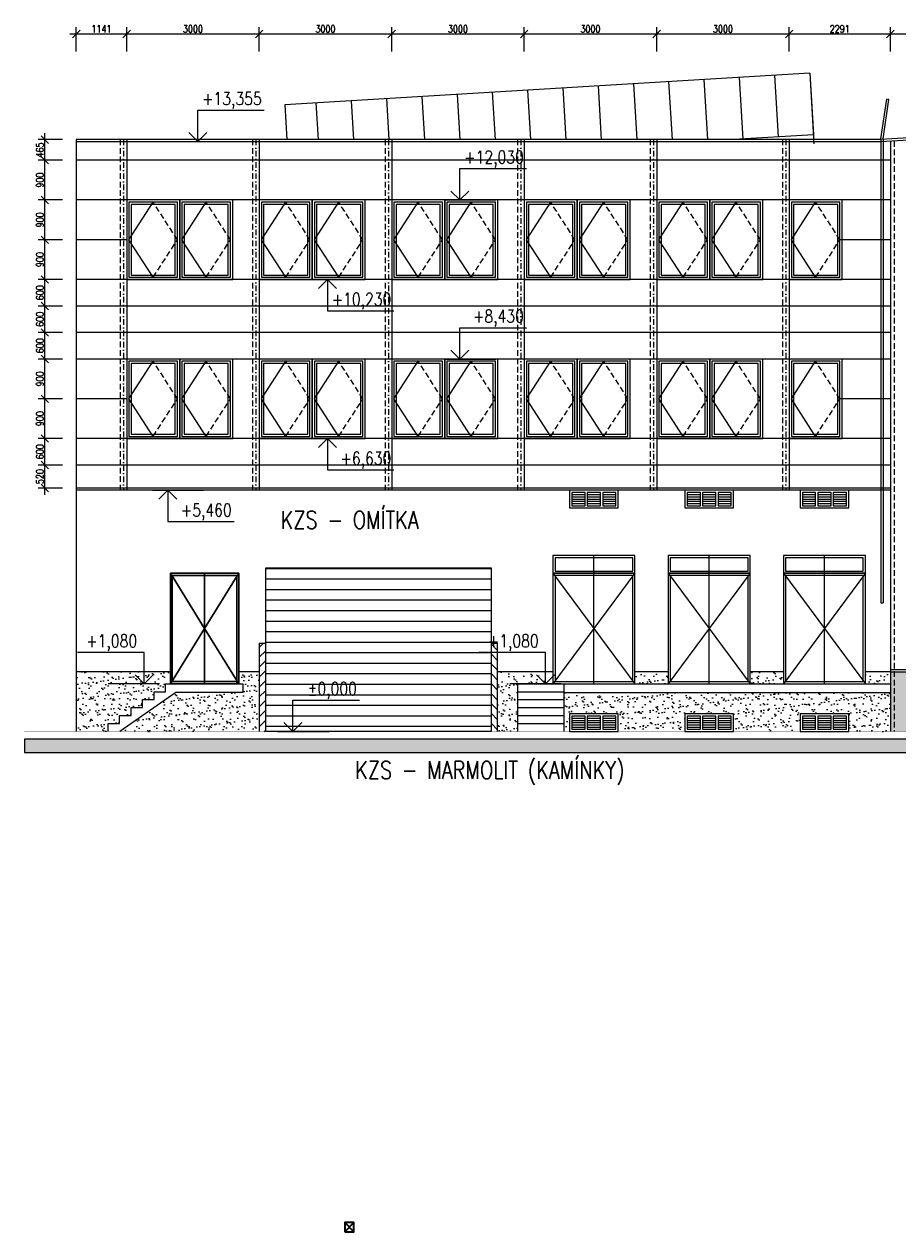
# Model space of a CAD drawing. Header units: millimetres. Extents: x -485339 to 286898, y -1189934 to 1602269.
# Tile 27 of 230: x -225259 to -205476, y -983964 to -956629. Entities that reach past the tile are written whole.
import ezdxf
from ezdxf.enums import TextEntityAlignment as Align

# ---------------------------------------------------------------- set-up
doc = ezdxf.new("R2010")
doc.units = ezdxf.units.MM
doc.header["$LTSCALE"] = 10
doc.linetypes.add('DASHDOT', pattern=[25.4, 12.7, -6.35, 0, -6.35])
doc.linetypes.add('ČÁRKOVANÁ', pattern=[19.05, 12.7, -6.35])
doc.layers.get('Defpoints').update_dxf_attribs({"lineweight": 0})
for name, color, linetype, lineweight in [('N_dveře', 10, 'Continuous', 18), ('N_okna', 10, 'Continuous', 18), ('N_popis_fasáda', 212, 'Continuous', 18), ('N_čáry_obv.plášt', 212, 'Continuous', 18), ('N_čáry_plné', 10, 'Continuous', 18), ('N_šrary', 10, 'Continuous', 18), ('St__otvory_dveře', 40, 'Continuous', 18), ('St_kóty_výškové', 132, 'Continuous', 18), ('St_otvory_okna', 40, 'Continuous', 18), ('St_sloupy_opláštění_pohled', 25, 'ČÁRKOVANÁ', 18), ('St_sloupy_opláštění_půdorys', 25, 'Continuous', 35), ('St_čáry_obrys', 5, 'Continuous', 35), ('St_čáry_plné', 250, 'Continuous', 18), ('St_šrafy', 250, 'Continuous', 18)]:
    doc.layers.add(name, color=color, linetype=linetype, lineweight=lineweight)
doc.styles.add('ROMANS', font='romans.shx', dxfattribs={"width": 0.8})
doc.styles.get("Standard").update_dxf_attribs({"font": 'simplex.shx', "width": 0.8})
doc.dimstyles.new('stavebníM100', dxfattribs={"dimtxt": 165, "dimasz": 170, "dimexe": 150, "dimexo": 100, "dimgap": 30, "dimtad": 1, "dimdec": 0, "dimtxsty": 'Standard', "dimblk": 'OBLIQUE', "dimcen": -2.5, "dimdle": 150, "dimclrd": 256, "dimclre": 256, "dimclrt": 256, "dimadec": 4, "dimazin": 0, "dimtfac": 1, "dimtdec": 0, "dimtmove": 2, "dimatfit": 3, "dimldrblk": 'OBLIQUE', "dimfxl": 400, "dimfxlon": 1, "dimlwd": -1, "dimlwe": -1, "dimarcsym": 0})

# ---------------------------------------------------------------- blocks, each defined once
blk = doc.blocks.new('G$C0F2906C7')
at = {"layer": 'St_sloupy_opláštění_půdorys', "ltscale": 2}
blk.add_lwpolyline([(-105, -105), (105, -105), (105, 105), (-105, 105)], close=True, dxfattribs=at)
for points in [[(-105, 105), (105, -105)], [(105, 105), (-105, -105)]]:
    blk.add_lwpolyline(points, dxfattribs=at)
blk = doc.blocks.new('G$C4C01F9E8')
at = {"layer": 'St__otvory_dveře', "color": 0}
for points in [[(0, 0), (1860, 0), (1860, 2500), (0, 2500)], [(50, 50), (1810, 50), (1810, 2450), (50, 2450)]]:
    blk.add_lwpolyline(points, close=True, dxfattribs=at)
for points in [[(0, 2500), (930, 1250), (0, 0)], [(930, 0), (930, 2500)], [(1860, 2500), (930, 1250), (1860, 0)]]:
    blk.add_lwpolyline(points, dxfattribs=at)
blk = doc.blocks.new('G$CCE6EB1B3')
at = {"layer": 'St__otvory_dveře', "color": 0}
for points in [[(-550, -400), (550, -400), (550, 0), (-550, 0)], [(-500, -350), (-200, -350), (-200, -50), (-500, -50)], [(-150, -350), (150, -350), (150, -50), (-150, -50)], [(200, -350), (500, -350), (500, -50), (200, -50)]]:
    blk.add_lwpolyline(points, close=True, dxfattribs=at)
for points in [[(-500, -100), (-200, -100)], [(-500, -150), (-200, -150)], [(-500, -200), (-200, -200)], [(-500, -250), (-200, -250)], [(-150, -100), (150, -100)], [(-150, -150), (150, -150)], [(-150, -200), (150, -200)], [(-150, -250), (150, -250)], [(200, -100), (500, -100)], [(200, -150), (500, -150)], [(200, -200), (500, -200)], [(200, -250), (500, -250)], [(-500, -300), (-200, -300)], [(-150, -300), (150, -300)], [(200, -300), (500, -300)]]:
    blk.add_lwpolyline(points, dxfattribs=at)
blk = doc.blocks.new('G$C2A535DCC')
at = {"layer": 'St__otvory_dveře', "color": 0}
for p, q in [((775, 1250), (0, 2500)), ((0, 2500), (1550, 2500)), ((0, 2500), (775, 1250)), ((0, 2500), (0, 0)), ((1550, 2500), (0, 2500)), ((0, 0), (0, 2500)), ((0, 2500), (0, 2500)), ((775, 1250), (1550, 2500)), ((775, 2500), (775, 0)), ((1550, 2500), (775, 1250)), ((775, 0), (775, 2500)), ((775, 2500), (775, 2500)), ((1550, 2500), (1550, 0)), ((1550, 0), (1550, 2500)), ((1550, 2500), (1550, 2500)), ((0, 2450), (1508, 2450)), ((0, 2450), (0, 0)), ((1508, 2450), (0, 2450)), ((0, 0), (0, 2450)), ((42, 2450), (1508, 2450)), ((42, 2450), (42, 50)), ((1508, 2450), (42, 2450)), ((42, 50), (42, 2450)), ((1508, 2450), (1508, 0)), ((1508, 2450), (1508, 50)), ((1508, 0), (1508, 2450)), ((1508, 50), (1508, 2450)), ((0, 0), (775, 1250)), ((775, 1250), (0, 0)), ((1550, 0), (775, 1250)), ((775, 1250), (1550, 0)), ((0, 0), (0, 0)), ((0, 0), (0, 0)), ((0, 0), (1508, 0)), ((0, 0), (1550, 0)), ((42, 50), (42, 50)), ((1508, 50), (42, 50)), ((42, 50), (42, 50)), ((42, 50), (1508, 50)), ((775, 0), (775, 0)), ((0, 0), (0, 0)), ((1508, 0), (0, 0)), ((0, 0), (0, 0)), ((1550, 0), (0, 0)), ((0, 0), (0, 0)), ((1550, 0), (1550, 0))]:
    blk.add_line(p, q, dxfattribs=at)
blk = doc.blocks.new('G$C234DA3A5')
at = {"layer": 'St_otvory_okna', "color": 0}
for points in [[(0, 0), (1200, 0), (1200, 1800), (0, 1800)], [(50, 50), (1150, 50), (1150, 1750), (50, 1750)], [(100, 100), (1100, 100), (1100, 1700), (100, 1700)]]:
    blk.add_lwpolyline(points, close=True, dxfattribs=at)
blk.add_lwpolyline([(600, 50), (50, 900), (600, 1750)], dxfattribs=at)
at = {"layer": 'St_otvory_okna', "color": 0, "linetype": 'ČÁRKOVANÁ'}
blk.add_lwpolyline([(600, 50), (1150, 900), (600, 1750)], dxfattribs=at)
blk = doc.blocks.new('*U3985')
at = {"color": 0, "linetype": 'ByBlock', "lineweight": -2}
blk.add_line((3, 0), (-7, 0), dxfattribs=at)
for points in [[(0, 0), (0, 6.12), (0, 6.12), (-13, 6.12)], [(1.75, 1.75), (0, 0), (-1.75, 1.75)]]:
    blk.add_lwpolyline(points, dxfattribs=at)
at = {"color": 0, "linetype": 'ByBlock', "lineweight": -2, "style": 'ROMANS', "width": 0.8}
for tag, p in [('VYSKA', (-3.45, 9.62)), ('POPIS_001', (-12.5, 5.12))]:
    blk.add_attdef(tag, text='', height=2.5, dxfattribs=at).set_placement(p, align=Align.TOP_RIGHT)
blk = doc.blocks.new('*U4031')
at = {"color": 0, "linetype": 'ByBlock', "lineweight": -2}
blk.add_line((3, 0), (-7, 0), dxfattribs=at)
for points in [[(0, 0), (0, -6.12), (0, -6.12), (-13, -6.12)], [(1.75, -1.75), (0, 0), (-1.75, -1.75)]]:
    blk.add_lwpolyline(points, dxfattribs=at)
at = {"color": 0, "linetype": 'ByBlock', "lineweight": -2, "style": 'ROMANS', "width": 0.8}
for tag, p in [('VYSKA', (-3.45, -2.62)), ('POPIS_001', (-12.5, -7.13))]:
    blk.add_attdef(tag, text='', height=2.5, dxfattribs=at).set_placement(p, align=Align.TOP_RIGHT)
blk = doc.blocks.new('*U4033')
at = {"color": 0, "linetype": 'ByBlock', "lineweight": -2}
blk.add_line((3, 0), (-7, 0), dxfattribs=at)
for points in [[(0, 0), (0, 6.12), (0, 6.12), (-13, 6.12)], [(1.75, 1.75), (0, 0), (-1.75, 1.75)]]:
    blk.add_lwpolyline(points, dxfattribs=at)
at = {"color": 0, "linetype": 'ByBlock', "lineweight": -2, "style": 'ROMANS', "width": 0.8}
for tag, p in [('VYSKA', (-3.45, 9.62)), ('POPIS_001', (-12.5, 5.12))]:
    blk.add_attdef(tag, text='', height=2.5, dxfattribs=at).set_placement(p, align=Align.TOP_RIGHT)
blk = doc.blocks.new('*U4035')
at = {"color": 0, "linetype": 'ByBlock', "lineweight": -2}
blk.add_line((-3, 0), (7, 0), dxfattribs=at)
for points in [[(0, 0), (0, 6.12), (0, 6.12), (13, 6.12)], [(-1.75, 1.75), (0, 0), (1.75, 1.75)]]:
    blk.add_lwpolyline(points, dxfattribs=at)
at = {"color": 0, "linetype": 'ByBlock', "lineweight": -2, "style": 'ROMANS', "width": 0.8}
blk.add_attdef('VYSKA', text='', height=2.5, dxfattribs=at).set_placement((12.5, 9.62), align=Align.TOP_RIGHT)
blk.add_attdef('POPIS_001', text='', height=2.5, dxfattribs=at).set_placement((12.5, 5.12), align=Align.TOP_LEFT)
blk = doc.blocks.new('_OBLIQUE')
at = {"color": 0, "linetype": 'ByBlock'}
blk.add_line((-0.5, -0.5), (0.5, 0.5), dxfattribs=at)
blk = doc.blocks.new('*D6672')
at = {"layer": 'Defpoints', "color": 0}
for p in [(-224789, -966609), (-223452, -966609), (-223452, -967129)]:
    blk.add_point(p, dxfattribs=at)
at = {"layer": 'N_popis_fasáda'}
for p, q in [((-224789, -967279), (-224789, -966459)), ((-224389, -966609), (-224939, -966609)), ((-224389, -967129), (-224939, -967129))]:
    blk.add_line(p, q, dxfattribs=at)
at = {"layer": 'N_popis_fasáda', "linetype": 'ByBlock', "xscale": 170, "yscale": 170, "zscale": 170}
for p, rotation in [((-224789, -966609), 90), ((-224789, -967129), 270)]:
    blk.add_blockref('_OBLIQUE', p, dxfattribs=dict(at, rotation=rotation))
at = {"layer": 'N_popis_fasáda', "insert": (-224901, -966869), "char_height": 165, "attachment_point": 5, "rotation": 90}
blk.add_mtext('520', dxfattribs=at)
blk = doc.blocks.new('*D6673')
at = {"layer": 'Defpoints', "color": 0}
for p in [(-224789, -966009), (-223452, -966009), (-223452, -966609)]:
    blk.add_point(p, dxfattribs=at)
at = {"layer": 'N_popis_fasáda'}
for p, q in [((-224389, -966009), (-224939, -966009)), ((-224789, -966759), (-224789, -965859)), ((-224389, -966609), (-224939, -966609))]:
    blk.add_line(p, q, dxfattribs=at)
at = {"layer": 'N_popis_fasáda', "linetype": 'ByBlock', "xscale": 170, "yscale": 170, "zscale": 170}
for p, rotation in [((-224789, -966009), 90), ((-224789, -966609), 270)]:
    blk.add_blockref('_OBLIQUE', p, dxfattribs=dict(at, rotation=rotation))
at = {"layer": 'N_popis_fasáda', "insert": (-224901, -966309), "char_height": 165, "attachment_point": 5, "rotation": 90}
blk.add_mtext('600', dxfattribs=at)
blk = doc.blocks.new('*D6674')
at = {"layer": 'Defpoints', "color": 0}
for p in [(-224789, -965109), (-223452, -965109), (-223452, -966009)]:
    blk.add_point(p, dxfattribs=at)
at = {"layer": 'N_popis_fasáda'}
for p, q in [((-224389, -965109), (-224939, -965109)), ((-224789, -966159), (-224789, -964959)), ((-224389, -966009), (-224939, -966009))]:
    blk.add_line(p, q, dxfattribs=at)
at = {"layer": 'N_popis_fasáda', "linetype": 'ByBlock', "xscale": 170, "yscale": 170, "zscale": 170}
for p, rotation in [((-224789, -965109), 90), ((-224789, -966009), 270)]:
    blk.add_blockref('_OBLIQUE', p, dxfattribs=dict(at, rotation=rotation))
at = {"layer": 'N_popis_fasáda', "insert": (-224901, -965559), "char_height": 165, "attachment_point": 5, "rotation": 90}
blk.add_mtext('900', dxfattribs=at)
blk = doc.blocks.new('*D6675')
at = {"layer": 'Defpoints', "color": 0}
for p in [(-224789, -964209), (-223452, -964209), (-223452, -965109)]:
    blk.add_point(p, dxfattribs=at)
at = {"layer": 'N_popis_fasáda'}
for p, q in [((-224789, -965259), (-224789, -964059)), ((-224389, -964209), (-224939, -964209)), ((-224389, -965109), (-224939, -965109))]:
    blk.add_line(p, q, dxfattribs=at)
at = {"layer": 'N_popis_fasáda', "linetype": 'ByBlock', "xscale": 170, "yscale": 170, "zscale": 170}
for p, rotation in [((-224789, -964209), 90), ((-224789, -965109), 270)]:
    blk.add_blockref('_OBLIQUE', p, dxfattribs=dict(at, rotation=rotation))
at = {"layer": 'N_popis_fasáda', "insert": (-224901, -964659), "char_height": 165, "attachment_point": 5, "rotation": 90}
blk.add_mtext('900', dxfattribs=at)
blk = doc.blocks.new('*D6676')
at = {"layer": 'Defpoints', "color": 0}
for p in [(-224789, -963609), (-223452, -963609), (-223452, -964209)]:
    blk.add_point(p, dxfattribs=at)
at = {"layer": 'N_popis_fasáda'}
for p, q in [((-224789, -964359), (-224789, -963459)), ((-224389, -963609), (-224939, -963609)), ((-224389, -964209), (-224939, -964209))]:
    blk.add_line(p, q, dxfattribs=at)
at = {"layer": 'N_popis_fasáda', "linetype": 'ByBlock', "xscale": 170, "yscale": 170, "zscale": 170}
for p, rotation in [((-224789, -963609), 90), ((-224789, -964209), 270)]:
    blk.add_blockref('_OBLIQUE', p, dxfattribs=dict(at, rotation=rotation))
at = {"layer": 'N_popis_fasáda', "insert": (-224901, -963909), "char_height": 165, "attachment_point": 5, "rotation": 90}
blk.add_mtext('600', dxfattribs=at)
blk = doc.blocks.new('*D6677')
at = {"layer": 'Defpoints', "color": 0}
for p in [(-224789, -963009), (-223452, -963009), (-223452, -963609)]:
    blk.add_point(p, dxfattribs=at)
at = {"layer": 'N_popis_fasáda'}
for p, q in [((-224389, -963009), (-224939, -963009)), ((-224789, -963759), (-224789, -962859)), ((-224389, -963609), (-224939, -963609))]:
    blk.add_line(p, q, dxfattribs=at)
at = {"layer": 'N_popis_fasáda', "linetype": 'ByBlock', "xscale": 170, "yscale": 170, "zscale": 170}
for p, rotation in [((-224789, -963009), 90), ((-224789, -963609), 270)]:
    blk.add_blockref('_OBLIQUE', p, dxfattribs=dict(at, rotation=rotation))
at = {"layer": 'N_popis_fasáda', "insert": (-224901, -963309), "char_height": 165, "attachment_point": 5, "rotation": 90}
blk.add_mtext('600', dxfattribs=at)
blk = doc.blocks.new('*D6678')
at = {"layer": 'Defpoints', "color": 0}
for p in [(-224789, -962409), (-223452, -962409), (-223452, -963009)]:
    blk.add_point(p, dxfattribs=at)
at = {"layer": 'N_popis_fasáda'}
for p, q in [((-224389, -962409), (-224939, -962409)), ((-224789, -963159), (-224789, -962259)), ((-224389, -963009), (-224939, -963009))]:
    blk.add_line(p, q, dxfattribs=at)
at = {"layer": 'N_popis_fasáda', "linetype": 'ByBlock', "xscale": 170, "yscale": 170, "zscale": 170}
for p, rotation in [((-224789, -962409), 90), ((-224789, -963009), 270)]:
    blk.add_blockref('_OBLIQUE', p, dxfattribs=dict(at, rotation=rotation))
at = {"layer": 'N_popis_fasáda', "insert": (-224901, -962709), "char_height": 165, "attachment_point": 5, "rotation": 90}
blk.add_mtext('600', dxfattribs=at)
blk = doc.blocks.new('*D6679')
at = {"layer": 'Defpoints', "color": 0}
for p in [(-224789, -961509), (-223452, -961509), (-223452, -962409)]:
    blk.add_point(p, dxfattribs=at)
at = {"layer": 'N_popis_fasáda'}
for p, q in [((-224789, -962559), (-224789, -961359)), ((-224389, -961509), (-224939, -961509)), ((-224389, -962409), (-224939, -962409))]:
    blk.add_line(p, q, dxfattribs=at)
at = {"layer": 'N_popis_fasáda', "linetype": 'ByBlock', "xscale": 170, "yscale": 170, "zscale": 170}
for p, rotation in [((-224789, -961509), 90), ((-224789, -962409), 270)]:
    blk.add_blockref('_OBLIQUE', p, dxfattribs=dict(at, rotation=rotation))
at = {"layer": 'N_popis_fasáda', "insert": (-224901, -961959), "char_height": 165, "attachment_point": 5, "rotation": 90}
blk.add_mtext('900', dxfattribs=at)
blk = doc.blocks.new('*D6680')
at = {"layer": 'Defpoints', "color": 0}
for p in [(-224789, -960609), (-223452, -960609), (-223452, -961509)]:
    blk.add_point(p, dxfattribs=at)
at = {"layer": 'N_popis_fasáda'}
for p, q in [((-224789, -961659), (-224789, -960459)), ((-224389, -960609), (-224939, -960609)), ((-224389, -961509), (-224939, -961509))]:
    blk.add_line(p, q, dxfattribs=at)
at = {"layer": 'N_popis_fasáda', "linetype": 'ByBlock', "xscale": 170, "yscale": 170, "zscale": 170}
for p, rotation in [((-224789, -960609), 90), ((-224789, -961509), 270)]:
    blk.add_blockref('_OBLIQUE', p, dxfattribs=dict(at, rotation=rotation))
at = {"layer": 'N_popis_fasáda', "insert": (-224901, -961059), "char_height": 165, "attachment_point": 5, "rotation": 90}
blk.add_mtext('900', dxfattribs=at)
blk = doc.blocks.new('*D6681')
at = {"layer": 'Defpoints', "color": 0}
for p in [(-224789, -959709), (-223452, -959709), (-223452, -960609)]:
    blk.add_point(p, dxfattribs=at)
at = {"layer": 'N_popis_fasáda'}
for p, q in [((-224389, -959709), (-224939, -959709)), ((-224789, -960759), (-224789, -959559)), ((-224389, -960609), (-224939, -960609))]:
    blk.add_line(p, q, dxfattribs=at)
at = {"layer": 'N_popis_fasáda', "linetype": 'ByBlock', "xscale": 170, "yscale": 170, "zscale": 170}
for p, rotation in [((-224789, -959709), 90), ((-224789, -960609), 270)]:
    blk.add_blockref('_OBLIQUE', p, dxfattribs=dict(at, rotation=rotation))
at = {"layer": 'N_popis_fasáda', "insert": (-224901, -960159), "char_height": 165, "attachment_point": 5, "rotation": 90}
blk.add_mtext('900', dxfattribs=at)
blk = doc.blocks.new('*D6682')
at = {"layer": 'Defpoints', "color": 0}
for p in [(-224789, -959243), (-223452, -959243), (-223452, -959709)]:
    blk.add_point(p, dxfattribs=at)
at = {"layer": 'N_popis_fasáda'}
for p, q in [((-224789, -959859), (-224789, -959093)), ((-224389, -959243), (-224939, -959243)), ((-224389, -959709), (-224939, -959709))]:
    blk.add_line(p, q, dxfattribs=at)
at = {"layer": 'N_popis_fasáda', "linetype": 'ByBlock', "xscale": 170, "yscale": 170, "zscale": 170}
for p, rotation in [((-224789, -959243), 90), ((-224789, -959709), 270)]:
    blk.add_blockref('_OBLIQUE', p, dxfattribs=dict(at, rotation=rotation))
at = {"layer": 'N_popis_fasáda', "insert": (-224901, -959476), "char_height": 165, "attachment_point": 5, "rotation": 90}
blk.add_mtext('465', dxfattribs=at)
blk = doc.blocks.new('*D6683')
at = {"layer": 'Defpoints', "color": 0}
for p in [(-222937, -956850), (-224078, -959243), (-222937, -959243)]:
    blk.add_point(p, dxfattribs=at)
at = {"layer": 'N_popis_fasáda'}
for p, q in [((-224078, -957250), (-224078, -956700)), ((-222937, -957250), (-222937, -956700)), ((-224228, -956850), (-222787, -956850))]:
    blk.add_line(p, q, dxfattribs=at)
at = {"layer": 'N_popis_fasáda', "linetype": 'ByBlock', "xscale": 170, "yscale": 170, "zscale": 170, "rotation": 180}
blk.add_blockref('_OBLIQUE', (-224078, -956850), dxfattribs=at)
at = {"layer": 'N_popis_fasáda', "linetype": 'ByBlock', "xscale": 170, "yscale": 170, "zscale": 170}
blk.add_blockref('_OBLIQUE', (-222937, -956850), dxfattribs=at)
at = {"layer": 'N_popis_fasáda', "insert": (-223508, -956737), "char_height": 165, "attachment_point": 5}
blk.add_mtext('1141', dxfattribs=at)
blk = doc.blocks.new('*D6684')
at = {"layer": 'Defpoints', "color": 0}
for p in [(-219937, -956850), (-222937, -959243), (-219937, -959243)]:
    blk.add_point(p, dxfattribs=at)
at = {"layer": 'N_popis_fasáda'}
for p, q in [((-222937, -957250), (-222937, -956700)), ((-219937, -957250), (-219937, -956700)), ((-223087, -956850), (-219787, -956850))]:
    blk.add_line(p, q, dxfattribs=at)
at = {"layer": 'N_popis_fasáda', "linetype": 'ByBlock', "xscale": 170, "yscale": 170, "zscale": 170, "rotation": 180}
blk.add_blockref('_OBLIQUE', (-222937, -956850), dxfattribs=at)
at = {"layer": 'N_popis_fasáda', "linetype": 'ByBlock', "xscale": 170, "yscale": 170, "zscale": 170}
blk.add_blockref('_OBLIQUE', (-219937, -956850), dxfattribs=at)
at = {"layer": 'N_popis_fasáda', "insert": (-221437, -956737), "char_height": 165, "attachment_point": 5}
blk.add_mtext('3000', dxfattribs=at)
blk = doc.blocks.new('*D6685')
at = {"layer": 'Defpoints', "color": 0}
for p in [(-216937, -956850), (-219937, -959243), (-216937, -959293)]:
    blk.add_point(p, dxfattribs=at)
at = {"layer": 'N_popis_fasáda'}
for p, q in [((-219937, -957250), (-219937, -956700)), ((-216937, -957250), (-216937, -956700)), ((-220087, -956850), (-216787, -956850))]:
    blk.add_line(p, q, dxfattribs=at)
at = {"layer": 'N_popis_fasáda', "linetype": 'ByBlock', "xscale": 170, "yscale": 170, "zscale": 170, "rotation": 180}
blk.add_blockref('_OBLIQUE', (-219937, -956850), dxfattribs=at)
at = {"layer": 'N_popis_fasáda', "linetype": 'ByBlock', "xscale": 170, "yscale": 170, "zscale": 170}
blk.add_blockref('_OBLIQUE', (-216937, -956850), dxfattribs=at)
at = {"layer": 'N_popis_fasáda', "insert": (-218437, -956737), "char_height": 165, "attachment_point": 5}
blk.add_mtext('3000', dxfattribs=at)
blk = doc.blocks.new('*D6686')
at = {"layer": 'Defpoints', "color": 0}
for p in [(-213937, -956850), (-216937, -959293), (-213937, -959293)]:
    blk.add_point(p, dxfattribs=at)
at = {"layer": 'N_popis_fasáda'}
for p, q in [((-216937, -957250), (-216937, -956700)), ((-213937, -957250), (-213937, -956700)), ((-217087, -956850), (-213787, -956850))]:
    blk.add_line(p, q, dxfattribs=at)
at = {"layer": 'N_popis_fasáda', "linetype": 'ByBlock', "xscale": 170, "yscale": 170, "zscale": 170, "rotation": 180}
blk.add_blockref('_OBLIQUE', (-216937, -956850), dxfattribs=at)
at = {"layer": 'N_popis_fasáda', "linetype": 'ByBlock', "xscale": 170, "yscale": 170, "zscale": 170}
blk.add_blockref('_OBLIQUE', (-213937, -956850), dxfattribs=at)
at = {"layer": 'N_popis_fasáda', "insert": (-215437, -956737), "char_height": 165, "attachment_point": 5}
blk.add_mtext('3000', dxfattribs=at)
blk = doc.blocks.new('*D6687')
at = {"layer": 'Defpoints', "color": 0}
for p in [(-210937, -956850), (-213937, -959293), (-210937, -959243)]:
    blk.add_point(p, dxfattribs=at)
at = {"layer": 'N_popis_fasáda'}
for p, q in [((-213937, -957250), (-213937, -956700)), ((-210937, -957250), (-210937, -956700)), ((-214087, -956850), (-210787, -956850))]:
    blk.add_line(p, q, dxfattribs=at)
at = {"layer": 'N_popis_fasáda', "linetype": 'ByBlock', "xscale": 170, "yscale": 170, "zscale": 170, "rotation": 180}
blk.add_blockref('_OBLIQUE', (-213937, -956850), dxfattribs=at)
at = {"layer": 'N_popis_fasáda', "linetype": 'ByBlock', "xscale": 170, "yscale": 170, "zscale": 170}
blk.add_blockref('_OBLIQUE', (-210937, -956850), dxfattribs=at)
at = {"layer": 'N_popis_fasáda', "insert": (-212437, -956737), "char_height": 165, "attachment_point": 5}
blk.add_mtext('3000', dxfattribs=at)
blk = doc.blocks.new('*D6688')
at = {"layer": 'Defpoints', "color": 0}
for p in [(-207937, -956850), (-210937, -959243), (-207937, -959243)]:
    blk.add_point(p, dxfattribs=at)
at = {"layer": 'N_popis_fasáda'}
for p, q in [((-210937, -957250), (-210937, -956700)), ((-207937, -957250), (-207937, -956700)), ((-211087, -956850), (-207787, -956850))]:
    blk.add_line(p, q, dxfattribs=at)
at = {"layer": 'N_popis_fasáda', "linetype": 'ByBlock', "xscale": 170, "yscale": 170, "zscale": 170, "rotation": 180}
blk.add_blockref('_OBLIQUE', (-210937, -956850), dxfattribs=at)
at = {"layer": 'N_popis_fasáda', "linetype": 'ByBlock', "xscale": 170, "yscale": 170, "zscale": 170}
blk.add_blockref('_OBLIQUE', (-207937, -956850), dxfattribs=at)
at = {"layer": 'N_popis_fasáda', "insert": (-209437, -956737), "char_height": 165, "attachment_point": 5}
blk.add_mtext('3000', dxfattribs=at)
blk = doc.blocks.new('*D6689')
at = {"layer": 'Defpoints', "color": 0}
for p in [(-205646, -956850), (-207937, -959243), (-205646, -959281)]:
    blk.add_point(p, dxfattribs=at)
at = {"layer": 'N_popis_fasáda'}
for p, q in [((-207937, -957250), (-207937, -956700)), ((-205646, -957250), (-205646, -956700)), ((-208087, -956850), (-205496, -956850))]:
    blk.add_line(p, q, dxfattribs=at)
at = {"layer": 'N_popis_fasáda', "linetype": 'ByBlock', "xscale": 170, "yscale": 170, "zscale": 170, "rotation": 180}
blk.add_blockref('_OBLIQUE', (-207937, -956850), dxfattribs=at)
at = {"layer": 'N_popis_fasáda', "linetype": 'ByBlock', "xscale": 170, "yscale": 170, "zscale": 170}
blk.add_blockref('_OBLIQUE', (-205646, -956850), dxfattribs=at)
at = {"layer": 'N_popis_fasáda', "insert": (-206792, -956737), "char_height": 165, "attachment_point": 5}
blk.add_mtext('2291', dxfattribs=at)
blk = doc.blocks.new('*D6690')
at = {"layer": 'Defpoints', "color": 0}
for p in [(-201903, -956850), (-201903, -959056), (-205646, -959281)]:
    blk.add_point(p, dxfattribs=at)
at = {"layer": 'N_popis_fasáda'}
for p, q in [((-205646, -957250), (-205646, -956700)), ((-201903, -957250), (-201903, -956700)), ((-205796, -956850), (-201753, -956850))]:
    blk.add_line(p, q, dxfattribs=at)
at = {"layer": 'N_popis_fasáda', "linetype": 'ByBlock', "xscale": 170, "yscale": 170, "zscale": 170, "rotation": 180}
blk.add_blockref('_OBLIQUE', (-205646, -956850), dxfattribs=at)
at = {"layer": 'N_popis_fasáda', "linetype": 'ByBlock', "xscale": 170, "yscale": 170, "zscale": 170}
blk.add_blockref('_OBLIQUE', (-201903, -956850), dxfattribs=at)
at = {"layer": 'N_popis_fasáda', "insert": (-203775, -956737), "char_height": 165, "attachment_point": 5}
blk.add_mtext('3743', dxfattribs=at)

msp = doc.modelspace()

# ---------------------------------------------------------------- hatches: boundary and pattern name
at = {"layer": 'N_dveře'}
h = msp.add_hatch(dxfattribs=at)
h.set_pattern_fill('ANSI31', color=256, scale=75, angle=135)
h.set_pattern_definition([(180, (27661.83, -1684.82), (-3e-14, -238.125), [])])
h.paths.add_polyline_path([(-214688.2, -968938.5), (-219788.2, -968938.5), (-219788.2, -972638.5), (-214688.2, -972638.5)])
h = msp.add_hatch(dxfattribs=at)
h.set_pattern_fill('ANSI31', color=256, scale=50)
h.set_pattern_definition([(45, (27661.83, 0), (-112.253202, 112.253202), [])])
h.paths.add_polyline_path([(-219788.2, -970638.5), (-219938.2, -970638.5), (-219938.2, -971288.5), (-219938.2, -972638.5), (-219788.2, -972638.5)])
h = msp.add_hatch(dxfattribs=at)
h.set_pattern_fill('ANSI31', color=256, scale=50, angle=90)
h.set_pattern_definition([(135, (29011.83, 0), (-112.253202, -112.253202), [])])
h.paths.add_polyline_path([(-214538.2, -970670), (-214688.2, -970670), (-214688.2, -971320), (-214688.2, -972670), (-214538.2, -972670)])
at = {"layer": 'N_šrary'}
h = msp.add_hatch(dxfattribs=at)
h.set_pattern_fill('AR-SAND', color=256, scale=5)
h.paths.add_polyline_path([(-219938.2, -972638.5), (-219938.2, -971288.5), (-220398.2, -971288.5), (-220398.2, -971558.5), (-220308.2, -971558.5), (-220308.2, -971758.5), (-221823.5, -971758.5), (-223094.6, -972638.5)])
h.paths.add_polyline_path([(-221948.2, -971288.5), (-222542.8, -971288.5), (-224078.2, -971288.5), (-224078.2, -972638.5), (-223358.2, -972638.5), (-223358.2, -972458.5), (-223098.2, -972458.5), (-223098.2, -972278.5), (-222838.2, -972278.5), (-222838.2, -972098.5), (-222578.2, -972098.5), (-222578.2, -971918.5), (-222318.2, -971918.5), (-222318.2, -971738.5), (-222058.2, -971738.5), (-222058.2, -971558.5), (-221948.2, -971558.5)])
h = msp.add_hatch(dxfattribs=at)
h.set_pattern_fill('AR-SAND', color=256, scale=5)
h.paths.add_polyline_path([(-212908.2, -972638.5), (-212908.2, -972238.5), (-211808.2, -972238.5), (-211808.2, -972638.5), (-210298.2, -972638.5), (-210298.2, -972238.5), (-209198.2, -972238.5), (-209198.2, -972638.5), (-207688.2, -972638.5), (-207688.2, -972238.5), (-206588.2, -972238.5), (-206588.2, -972638.5), (-205646.3, -972638.5), (-205646.3, -971758.5), (-213038.2, -971758.5), (-213038.2, -971918.5), (-213038.2, -972098.5), (-213038.2, -972278.5), (-213038.2, -972458.5), (-213038.2, -972638.5)])
h.paths.add_polyline_path([(-211428.2, -971558.5), (-210678.2, -971558.5), (-210678.2, -971288.5), (-211428.2, -971288.5)])
h.paths.add_polyline_path([(-208818.2, -971558.5), (-208068.2, -971558.5), (-208068.2, -971288.5), (-208818.2, -971288.5)])
h.paths.add_polyline_path([(-206208.2, -971558.5), (-205646.3, -971558.5), (-205646.3, -971288.5), (-206208.2, -971288.5)])
h.paths.add_polyline_path([(-214538.2, -972638.5), (-214088.2, -972638.5), (-214088.2, -972458.5), (-214088.2, -972278.5), (-214088.2, -972098.5), (-214088.2, -971918.5), (-214088.2, -971738.5), (-214088.2, -971558.5), (-213452.1, -971558.5), (-213452.1, -971288.5), (-214538.2, -971288.5)])
h = msp.add_hatch(dxfattribs=at)
h.set_pattern_fill('AR-SAND', color=256, scale=5)
h.set_pattern_definition([(37.5, (-15110.36, 3e-10), (-8.000156, 244.70662), [0, -193.04, 0, -215.9, 0, -206.375]), (7.5, (-15110.36, 3e-10), (224.76164, 358.41255), [0, -104.14, 0, -173.99, 0, -66.675]), (327.5, (-15266.57, 3e-10), (395.496185, 0.718592), [0, -63.5, 0, -228.6, 0, -298.45]), (317.5, (-15266.57, 3e-10), (381.77823, 111.46466), [0, -31.75, 0, -149.86, 0, -171.45])])
h.paths.add_polyline_path([(-195708.2, -971288.5), (-205646.3, -971288.5), (-205646.3, -972638.5), (-195708.2, -972635.9)])
at = {"layer": 'St_šrafy'}
h = msp.add_hatch(color=256, dxfattribs=at)
h.dxf.hatch_style = 1
h.paths.add_polyline_path([(-154432.1, -972813.5), (-225253.8, -972813.5), (-225253.8, -973113.5), (-154432.1, -973113.5)])

# ---------------------------------------------------------------- linework, layer by layer
at = {"layer": 'N_dveře'}
for points in [[(-213288.2, -969058.5), (-211428.2, -969058.5), (-211428.2, -968658.5), (-213288.2, -968658.5)], [(-213238.2, -969008.5), (-211478.2, -969008.5), (-211478.2, -968708.5), (-213238.2, -968708.5)], [(-210678.2, -969058.5), (-208818.2, -969058.5), (-208818.2, -968658.5), (-210678.2, -968658.5)], [(-210628.2, -969008.5), (-208868.2, -969008.5), (-208868.2, -968708.5), (-210628.2, -968708.5)], [(-208068.2, -969058.5), (-206208.2, -969058.5), (-206208.2, -968658.5), (-208068.2, -968658.5)], [(-208018.2, -969008.5), (-206258.2, -969008.5), (-206258.2, -968708.5), (-208018.2, -968708.5)]]:
    msp.add_lwpolyline(points, close=True, dxfattribs=at)
for points in [[(-212358.2, -969058.5), (-212358.2, -968658.5)], [(-209748.2, -969058.5), (-209748.2, -968658.5)], [(-207138.2, -969058.5), (-207138.2, -968658.5)], [(-219938.2, -970638.5), (-219788.2, -970638.5)], [(-219938.2, -970638.5), (-219938.2, -972638.5)], [(-214688.2, -970638.5), (-214538.2, -970638.5)], [(-214538.2, -972638.5), (-214538.2, -970638.5)]]:
    msp.add_lwpolyline(points, dxfattribs=at)
at = {"layer": 'N_okna'}
for p, q in [((-207472.3, -957737.7), (-207376.3, -959334.8)), ((-219356.6, -958452.1), (-219309.1, -959243.3))]:
    msp.add_line(p, q, dxfattribs=at)
for points in [[(-208270.9, -957785.7), (-208186.9, -959183.1)], [(-213062.2, -958073.7), (-212991.9, -959243.3)], [(-212263.7, -958025.7), (-212190.5, -959243.3)], [(-211465.1, -957977.7), (-211389, -959243.3)], [(-210666.5, -957929.7), (-210587.6, -959243.3)], [(-209868, -957881.7), (-209786.1, -959243.3)], [(-209069.4, -957833.7), (-208985.4, -959231.2)], [(-217853.6, -958361.7), (-217800.6, -959243.3)], [(-217055, -958313.7), (-216999.1, -959243.3)], [(-216256.4, -958265.7), (-216197.7, -959243.3)], [(-215457.9, -958217.7), (-215396.2, -959243.3)], [(-214659.3, -958169.7), (-214594.8, -959243.3)], [(-213860.8, -958121.7), (-213793.3, -959243.3)], [(-218652.1, -958409.7), (-218602, -959243.3)]]:
    msp.add_lwpolyline(points, dxfattribs=at)
at = {"layer": 'N_čáry_obv.plášt'}
for points in [[(-222937.2, -959293.3), (-222937.2, -967128.5)], [(-219937.2, -959293.3), (-219937.2, -967128.5)], [(-216937.2, -959293.3), (-216937.2, -967128.5)], [(-213937.2, -959293.3), (-213937.2, -967128.5)], [(-210937.2, -959293.3), (-210937.2, -967128.5)], [(-207937.2, -959293.3), (-207937.2, -967128.5)], [(-205646.3, -959708.5), (-224078.2, -959708.5)], [(-205646.3, -960608.5), (-224078.2, -960608.5)], [(-222937.2, -961508.5), (-224078.2, -961508.5)], [(-205646.3, -961508.5), (-206787.2, -961508.5)], [(-205646.3, -962408.5), (-224078.2, -962408.5)], [(-205646.3, -963008.5), (-224078.2, -963008.5)], [(-205646.3, -963608.5), (-224078.2, -963608.5)], [(-205646.3, -964208.5), (-224078.2, -964208.5)], [(-222937.2, -965108.5), (-224078.2, -965108.5)], [(-205646.3, -965108.5), (-206787.2, -965108.5)], [(-205646.3, -966008.5), (-224078.2, -966008.5)], [(-205646.3, -966608.5), (-224078.2, -966608.5)], [(-205646.3, -971238.5), (-201783.2, -971238.5)]]:
    msp.add_lwpolyline(points, dxfattribs=at)
at = {"layer": 'N_čáry_plné'}
for points in [[(-193400.7, -958494.3), (-205859.9, -959243.3)], [(-193400.5, -958544.4), (-205859.9, -959293.4)], [(-224078.2, -959243.3), (-224078.2, -972638.5)], [(-205859.9, -959243.3), (-224078.2, -959243.3)], [(-205859.9, -959293.3), (-224078.2, -959293.3)], [(-205646.3, -967128.5), (-224078.2, -967128.5)], [(-205646.3, -967178.5), (-224078.2, -967178.5)], [(-221948.2, -971288.5), (-224078.2, -971288.5)], [(-219938.2, -971288.5), (-220398.2, -971288.5)], [(-213288.2, -971288.5), (-214538.2, -971288.5)], [(-210678.2, -971288.5), (-211428.2, -971288.5)], [(-208068.2, -971288.5), (-208818.2, -971288.5)], [(-205646.3, -971288.5), (-206208.2, -971288.5)], [(-205646.3, -971288.5), (-195708.2, -971288.5)]]:
    msp.add_lwpolyline(points, dxfattribs=at)
msp.add_lwpolyline([(-214688.2, -972638.5), (-219788.2, -972638.5), (-219788.2, -968938.5), (-214688.2, -968938.5)], close=True, dxfattribs=at)
at = {"layer": 'St_sloupy_opláštění_pohled'}
for points in [[(-223087.2, -959243.3), (-223087.2, -967178.5)], [(-222937.2, -959243.3), (-222937.2, -967178.5)], [(-220087.2, -959243.3), (-220087.2, -967178.5)], [(-219937.2, -959243.3), (-219937.2, -967178.5)], [(-217087.2, -959243.3), (-217087.2, -967178.5)], [(-216937.2, -959243.3), (-216937.2, -967178.5)], [(-214087.2, -959243.3), (-214087.2, -967178.5)], [(-213937.2, -959243.3), (-213937.2, -967178.5)], [(-211087.2, -959243.3), (-211087.2, -967178.5)], [(-210937.2, -959243.3), (-210937.2, -967178.5)], [(-208087.2, -959243.3), (-208087.2, -967178.5)], [(-207937.2, -959243.3), (-207937.2, -967178.5)], [(-205561.3, -959275.4), (-205561.3, -972638.5)]]:
    msp.add_lwpolyline(points, dxfattribs=at)
at = {"layer": 'St_sloupy_opláštění_pohled', "linetype": 'DASHDOT'}
for points in [[(-223012.2, -959243.3), (-223012.2, -967178.5)], [(-220012.2, -959243.3), (-220012.2, -967178.5)], [(-217012.2, -959243.3), (-217012.2, -967178.5)], [(-214012.2, -959243.3), (-214012.2, -967178.5)], [(-211012.2, -959243.3), (-211012.2, -967178.5)], [(-208012.2, -959243.3), (-208012.2, -967178.5)]]:
    msp.add_lwpolyline(points, dxfattribs=at)
at = {"layer": 'St_čáry_obrys', "const_width": 10}
msp.add_lwpolyline([(-154432.1, -972638.5), (-225253.8, -972638.5)], dxfattribs=at)
at = {"layer": 'St_čáry_plné'}
msp.add_line((-207472.3, -957737.7), (-219356.6, -958452.1), dxfattribs=at)
for points in [[(-207472.3, -957737.7), (-207388.3, -959135.1)], [(-205859.9, -959222.7), (-205727.9, -958324.1)], [(-205809.9, -959226.3), (-205678.5, -958331.4)], [(-205678.5, -958331.4), (-205727.9, -958324.1)], [(-207388.3, -959135.1), (-209187.4, -959243.3)], [(-205859.9, -959222.7), (-205859.9, -969726.6)], [(-205809.9, -959226.3), (-205809.9, -969726.6)], [(-205646.3, -959280.6), (-205646.3, -972638.5)], [(-205859.9, -969726.6), (-205809.9, -969726.6)], [(-223358.2, -972638.5), (-223358.2, -972458.5), (-223098.2, -972458.5), (-223098.2, -972278.5), (-222838.2, -972278.5), (-222838.2, -972098.5), (-222578.2, -972098.5), (-222578.2, -972098.5), (-222578.2, -971918.5), (-222318.2, -971918.5), (-222318.2, -971738.5), (-222058.2, -971738.5), (-222058.2, -971558.5), (-220308.2, -971558.5), (-220308.2, -971758.5), (-221823.5, -971758.5)], [(-221823.5, -971758.5), (-223094.6, -972638.5)], [(-214088.2, -971558.5), (-214088.2, -972638.5)], [(-214088.2, -971558.5), (-205646.3, -971558.5)], [(-214088.2, -971738.5), (-213038.2, -971738.5)], [(-213038.2, -971558.5), (-213038.2, -972638.5)], [(-213038.2, -971758.5), (-205646.3, -971758.5)], [(-214088.2, -971918.5), (-213038.2, -971918.5)], [(-214088.2, -972098.5), (-213038.2, -972098.5)], [(-214088.2, -972278.5), (-213038.2, -972278.5)], [(-214088.2, -972458.5), (-213038.2, -972458.5)], [(-223358.2, -972638.5), (-223358.2, -972638.5), (-223358.2, -972638.5)], [(-223358.2, -972638.5), (-223358.2, -972638.5)]]:
    msp.add_lwpolyline(points, dxfattribs=at)
at = {"layer": 'St_šrafy'}
msp.add_lwpolyline([(-154432.1, -972813.5), (-225253.8, -972813.5), (-225253.8, -973113.5), (-154432.1, -973113.5)], close=True, dxfattribs=at)

# ---------------------------------------------------------------- block references
at = {"layer": 'N_dveře'}
for name, p in [('G$C2A535DCC', (-221948.2, -971558.5)), ('G$C4C01F9E8', (-213288.2, -971558.5)), ('G$C4C01F9E8', (-210678.2, -971558.5)), ('G$C4C01F9E8', (-208068.2, -971558.5))]:
    msp.add_blockref(name, p, dxfattribs=at)
at = {"layer": 'N_okna'}
for name, p in [('G$C234DA3A5', (-222937.2, -962408.5)), ('G$C234DA3A5', (-221737.2, -962408.5)), ('G$C234DA3A5', (-219937.2, -962408.5)), ('G$C234DA3A5', (-218737.2, -962408.5)), ('G$C234DA3A5', (-216937.2, -962408.5)), ('G$C234DA3A5', (-215737.2, -962408.5)), ('G$C234DA3A5', (-213937.2, -962408.5)), ('G$C234DA3A5', (-212737.2, -962408.5)), ('G$C234DA3A5', (-210937.2, -962408.5)), ('G$C234DA3A5', (-209737.2, -962408.5)), ('G$C234DA3A5', (-207937.2, -962408.5)), ('G$C234DA3A5', (-222937.2, -966008.5)), ('G$C234DA3A5', (-221737.2, -966008.5)), ('G$C234DA3A5', (-219937.2, -966008.5)), ('G$C234DA3A5', (-218737.2, -966008.5)), ('G$C234DA3A5', (-216937.2, -966008.5)), ('G$C234DA3A5', (-215737.2, -966008.5)), ('G$C234DA3A5', (-213937.2, -966008.5)), ('G$C234DA3A5', (-212737.2, -966008.5)), ('G$C234DA3A5', (-210937.2, -966008.5)), ('G$C234DA3A5', (-209737.2, -966008.5)), ('G$C234DA3A5', (-207937.2, -966008.5)), ('G$CCE6EB1B3', (-212358.2, -967178.5)), ('G$CCE6EB1B3', (-209748.2, -967178.5)), ('G$CCE6EB1B3', (-207138.2, -967178.5)), ('G$CCE6EB1B3', (-212358.2, -972238.5)), ('G$CCE6EB1B3', (-209748.2, -972238.5)), ('G$CCE6EB1B3', (-207138.2, -972238.5))]:
    msp.add_blockref(name, p, dxfattribs=at)
at = {"layer": 'St_kóty_výškové'}
ref = msp.add_blockref('*U3985', (-221328.2, -959283.5), dxfattribs=dict(at, xscale=-115.8301158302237, yscale=115.8301158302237, zscale=115.8301158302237))
ref.add_attrib('VYSKA', '+13,355', dxfattribs={"layer": '0', "color": 0, "linetype": 'ByBlock', "lineweight": -2, "height": 289.58, "style": 'ROMANS', "width": 0.8}).set_placement((-219880.4, -958168.7), align=Align.TOP_RIGHT)
ref = msp.add_blockref('*U4033', (-215392.4, -960608.5), dxfattribs=dict(at, xscale=-115.8301158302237, yscale=115.8301158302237, zscale=115.8301158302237))
ref.add_attrib('VYSKA', '+12,030', dxfattribs={"layer": '0', "color": 0, "linetype": 'ByBlock', "lineweight": -2, "height": 289.58, "style": 'ROMANS', "width": 0.8}).set_placement((-213944.6, -959493.7), align=Align.TOP_RIGHT)
ref = msp.add_blockref('*U4031', (-218392.4, -962408.5), dxfattribs=dict(at, xscale=-115.8301158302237, yscale=115.8301158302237, zscale=115.8301158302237))
ref.add_attrib('VYSKA', '+10,230', dxfattribs={"layer": '0', "color": 0, "linetype": 'ByBlock', "lineweight": -2, "height": 289.58, "style": 'ROMANS', "width": 0.8}).set_placement((-216944.6, -962712.6), align=Align.TOP_RIGHT)
ref = msp.add_blockref('*U4033', (-215392.4, -964208.5), dxfattribs=dict(at, xscale=-115.8301158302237, yscale=115.8301158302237, zscale=115.8301158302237))
ref.add_attrib('VYSKA', '+8,430', dxfattribs={"layer": '0', "color": 0, "linetype": 'ByBlock', "lineweight": -2, "height": 289.58, "style": 'ROMANS', "width": 0.8}).set_placement((-213944.6, -963093.7), align=Align.TOP_RIGHT)
ref = msp.add_blockref('*U4031', (-218392.4, -966008.5), dxfattribs=dict(at, xscale=-115.8301158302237, yscale=115.8301158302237, zscale=115.8301158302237))
ref.add_attrib('VYSKA', '+6,630', dxfattribs={"layer": '0', "color": 0, "linetype": 'ByBlock', "lineweight": -2, "height": 289.58, "style": 'ROMANS', "width": 0.8}).set_placement((-216944.6, -966312.6), align=Align.TOP_RIGHT)
ref = msp.add_blockref('*U4031', (-222006.4, -967178.5), dxfattribs=dict(at, xscale=-115.8301158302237, yscale=115.8301158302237, zscale=115.8301158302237))
ref.add_attrib('VYSKA', '+5,460', dxfattribs={"layer": '0', "color": 0, "linetype": 'ByBlock', "lineweight": -2, "height": 289.58, "style": 'ROMANS', "width": 0.8}).set_placement((-220558.7, -967482.6), align=Align.TOP_RIGHT)
ref = msp.add_blockref('*U4035', (-222542.8, -971558.5), dxfattribs=dict(at, xscale=-115.8301158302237, yscale=115.8301158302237, zscale=115.8301158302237))
ref.add_attrib('VYSKA', '+1,080', dxfattribs={"layer": '0', "color": 0, "linetype": 'ByBlock', "lineweight": -2, "height": 289.58, "style": 'ROMANS', "width": 0.8}).set_placement((-222699.9, -970443.7), align=Align.TOP_RIGHT)
ref = msp.add_blockref('*U4035', (-213452.1, -971558.5), dxfattribs=dict(at, xscale=-115.8301158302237, yscale=115.8301158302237, zscale=115.8301158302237))
ref.add_attrib('VYSKA', '+1,080', dxfattribs={"layer": '0', "color": 0, "linetype": 'ByBlock', "lineweight": -2, "height": 289.58, "style": 'ROMANS', "width": 0.8}).set_placement((-213609.2, -970443.7), align=Align.TOP_RIGHT)
ref = msp.add_blockref('*U3985', (-219173.3, -972638.5), dxfattribs=dict(at, xscale=-115.8301158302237, yscale=115.8301158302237, zscale=115.8301158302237))
ref.add_attrib('VYSKA', '%%P0,000', dxfattribs={"layer": '0', "color": 0, "linetype": 'ByBlock', "lineweight": -2, "height": 289.58, "style": 'ROMANS', "width": 0.8}).set_placement((-217725.5, -971523.7), align=Align.TOP_RIGHT)
at = {"layer": 'St_sloupy_opláštění_půdorys', "ltscale": 2}
msp.add_blockref('G$C0F2906C7', (-217896.5, -983859.1), dxfattribs=at)

# ---------------------------------------------------------------- texts
at = {"layer": 'N_popis_fasáda', "width": 0.8}
for s, p in [('KZS - OMÍTKA', (-219449.2, -968049.7)), ('KZS - MARMOLIT (KAMÍNKY)', (-217764.3, -973711.1))]:
    msp.add_text(s, height=400, dxfattribs=at).set_placement(p)

# ---------------------------------------------------------------- dimensions: what is measured, and where the dimension line sits
at = {"layer": 'N_popis_fasáda'}
for base, p1, p2, picture, middle in [((-222937.2, -956849.8), (-224078.2, -959243.3), (-222937.2, -959243.3), '*D6683', (-223507.7, -956737.3)), ((-219937.2, -956849.8), (-222937.2, -959243.3), (-219937.2, -959243.3), '*D6684', (-221437.2, -956737.3)), ((-216937.2, -956849.8), (-219937.2, -959243.3), (-216937.2, -959293.3), '*D6685', (-218437.2, -956737.3)), ((-213937.2, -956849.8), (-216937.2, -959293.3), (-213937.2, -959293.3), '*D6686', (-215437.2, -956737.3)), ((-210937.2, -956849.8), (-213937.2, -959293.3), (-210937.2, -959243.3), '*D6687', (-212437.2, -956737.3)), ((-207937.2, -956849.8), (-210937.2, -959243.3), (-207937.2, -959243.3), '*D6688', (-209437.2, -956737.3)), ((-205646.3, -956849.8), (-207937.2, -959243.3), (-205646.3, -959280.6), '*D6689', (-206791.7, -956737.3)), ((-201903.2, -956849.8), (-205646.3, -959280.6), (-201903.2, -959055.5), '*D6690', (-203774.7, -956737.3))]:
    dim = msp.add_linear_dim(base=base, p1=p1, p2=p2, dimstyle='stavebníM100', override={"dimtxsty": 'Standard', "dimldrblk": 'OBLIQUE'}, dxfattribs=at)
    dim.commit()
    dim.dimension.update_dxf_attribs({"geometry": picture, "text_midpoint": middle})
for base, p1, p2, picture, middle in [((-224788.9, -959243.3), (-223452.3, -959708.5), (-223452.3, -959243.3), '*D6682', (-224901.4, -959475.9)), ((-224788.9, -959708.5), (-223452.3, -960608.5), (-223452.3, -959708.5), '*D6681', (-224901.4, -960158.5)), ((-224788.9, -960608.5), (-223452.3, -961508.5), (-223452.3, -960608.5), '*D6680', (-224901.4, -961058.5)), ((-224788.9, -961508.5), (-223452.3, -962408.5), (-223452.3, -961508.5), '*D6679', (-224901.4, -961958.5)), ((-224788.9, -962408.5), (-223452.3, -963008.5), (-223452.3, -962408.5), '*D6678', (-224901.4, -962708.5)), ((-224788.9, -963008.5), (-223452.3, -963608.5), (-223452.3, -963008.5), '*D6677', (-224901.4, -963308.5)), ((-224788.9, -963608.5), (-223452.3, -964208.5), (-223452.3, -963608.5), '*D6676', (-224901.4, -963908.5)), ((-224788.9, -964208.5), (-223452.3, -965108.5), (-223452.3, -964208.5), '*D6675', (-224901.4, -964658.5)), ((-224788.9, -965108.5), (-223452.3, -966008.5), (-223452.3, -965108.5), '*D6674', (-224901.4, -965558.5)), ((-224788.9, -966008.5), (-223452.3, -966608.5), (-223452.3, -966008.5), '*D6673', (-224901.4, -966308.5)), ((-224788.9, -966608.5), (-223452.3, -967128.5), (-223452.3, -966608.5), '*D6672', (-224901.4, -966868.5))]:
    dim = msp.add_linear_dim(base=base, p1=p1, p2=p2, angle=90, dimstyle='stavebníM100', dxfattribs=at)
    dim.commit()
    dim.dimension.update_dxf_attribs({"geometry": picture, "text_midpoint": middle})

doc.saveas('drawing.dxf')
